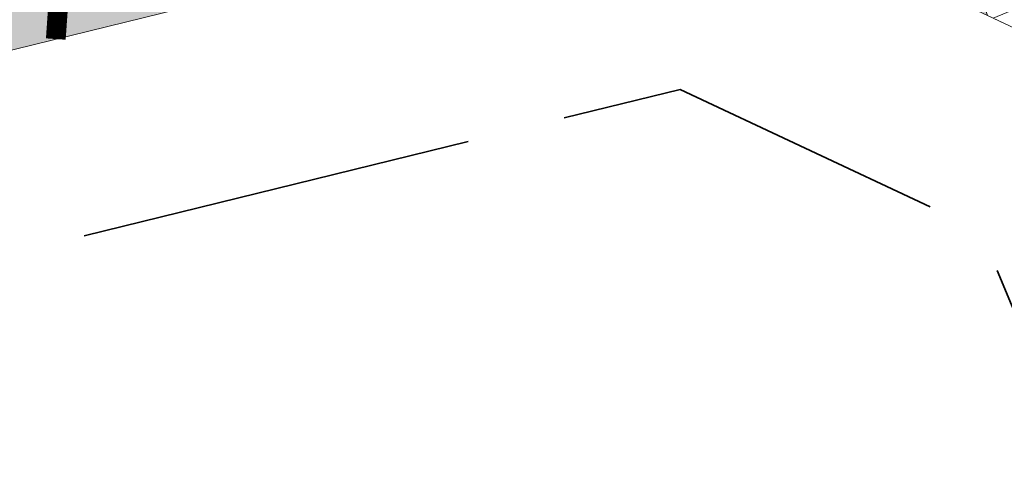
# Model space of a CAD drawing. Header units: metres. Extents: x 196674 to 197628, y 355499 to 356232.
# Tile 200 of 209: x 196899.85 to 196904.83, y 355937.84 to 355940.12. Entities that reach past the tile are written whole.
import ezdxf

# ---------------------------------------------------------------- set-up
doc = ezdxf.new("R2010")
doc.units = ezdxf.units.M
doc.linetypes.add('ZZ-SYSTEEMGRENS-SO', pattern=[5, 4, -1])
doc.layers.add('N-WE-VH-HULPLIJN-G', color=40, linetype='Continuous', lineweight=5, plot=False)
for name, color, linetype, lineweight, true_color in [('N-WE-VH-OPENVERHARDING_NATUURSTEEN_02-BRANCO-GRIS-A', 7, 'Continuous', 9, 0x8f999b), ('N-WE-VH-OPENVERHARDING_NATUURSTEEN_03-FAVACO-A', 7, 'Continuous', 9, 0x5c6a6b), ('N-WE-VH-OPENVERHARDING_STRAATBAKSTEEN_ROOD BRUIN-A-200', 7, 'Continuous', 18, 0x934425), ('X-XX-AL-GRENS_SYSTEEMGRENS-G', 7, 'ZZ-SYSTEEMGRENS-SO', 35, 0xd60036)]:
    doc.layers.add(name, color=color, linetype=linetype, lineweight=lineweight, true_color=true_color)

# ---------------------------------------------------------------- blocks, each defined once
blk = doc.blocks.new('Patroon Minderbroederskerk')
at = {"layer": 'N-WE-VH-OPENVERHARDING_NATUURSTEEN_03-FAVACO-A', "const_width": 0.1}
blk.add_lwpolyline([(43.746351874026, -25.59553499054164), (45.05672217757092, -6.766589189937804)], dxfattribs=at)

msp = doc.modelspace()

# ---------------------------------------------------------------- hatches: boundary and pattern name
at = {"layer": 'N-WE-VH-OPENVERHARDING_NATUURSTEEN_02-BRANCO-GRIS-A', "true_color": 0xb5b8b7}
h = msp.add_hatch(dxfattribs=at)
h.set_pattern_fill('AMO-BODEM_KLEIIG', color=9, scale=0.5, angle=41.02, pattern_type=2)
h.set_pattern_definition([(86.02000000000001, (0, 0), (-0.2493970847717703, 0.01735206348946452), [-0.05, 0.2, -0.05])])
edge = h.paths.add_edge_path()
edge.add_line((196904.1347714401, 355942.5172632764), (196904.0833954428, 355942.7105519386))
edge.add_line((196904.0833954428, 355942.7105519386), (196903.9327309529, 355942.6705054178))
edge.add_line((196903.9327309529, 355942.6705054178), (196902.8047925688, 355946.1873392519))
edge.add_line((196902.8047925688, 355946.1873392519), (196901.5447557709, 355950.1160467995))
edge.add_arc((196897.1649649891, 355953.9280243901), 5.806353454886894, 318.9651201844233, 377.7470136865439)
edge.add_line((196902.6950038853, 355955.6978860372), (196901.843014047, 355958.3543313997))
edge.add_arc((196882.9889907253, 355952.3073648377), 19.80000000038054, 17.78237197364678, 26.37352203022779)
edge.add_line((196900.728150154, 355961.1029445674), (196899.9032827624, 355962.7665590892))
edge.add_line((196899.9032827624, 355962.7665590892), (196896.9480260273, 355968.1883792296))
edge.add_line((196896.9480260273, 355968.1883792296), (196893.4994062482, 355974.7662014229))
edge.add_line((196893.4994062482, 355974.7662014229), (196891.3160369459, 355978.9449681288))
edge.add_line((196891.3160369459, 355978.9449681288), (196889.4915040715, 355982.719766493))
edge.add_line((196889.4915040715, 355982.719766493), (196887.8764675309, 355986.1719638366))
edge.add_line((196887.8764675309, 355986.1719638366), (196885.7426016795, 355985.2862691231))
edge.add_line((196885.7426016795, 355985.2862691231), (196885.0914912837, 355985.0492770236))
edge.add_line((196885.0914912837, 355985.0492770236), (196887.7382881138, 355977.7814621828))
edge.add_line((196887.7382881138, 355977.7814621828), (196885.5567911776, 355975.4225304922))
edge.add_line((196885.5567911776, 355975.4225304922), (196877.6132574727, 355982.7685653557))
edge.add_line((196877.6132574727, 355982.7685653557), (196866.4971657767, 355978.708592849))
edge.add_line((196866.4971657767, 355978.708592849), (196860.2787933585, 355976.4360902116))
edge.add_line((196860.2787933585, 355976.4360902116), (196860.222427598, 355976.538692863))
edge.add_line((196860.222427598, 355976.538692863), (196859.9061866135, 355977.3025401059))
edge.add_line((196859.9061866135, 355977.3025401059), (196859.8435398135, 355977.5106985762))
edge.add_line((196859.8435398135, 355977.5106985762), (196859.5800778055, 355978.171604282))
edge.add_line((196859.5800778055, 355978.171604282), (196859.2962070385, 355978.9858568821))
edge.add_line((196859.2962070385, 355978.9858568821), (196854.6103564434, 355977.1424704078))
edge.add_line((196854.6103564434, 355977.1424704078), (196855.0270261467, 355976.081345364))
edge.add_line((196855.0270261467, 355976.081345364), (196848.9235303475, 355973.6846987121))
edge.add_line((196848.9235303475, 355973.6846987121), (196848.5192497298, 355974.7281412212))
edge.add_line((196848.5192497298, 355974.7281412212), (196843.4020496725, 355972.6937883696))
edge.add_line((196843.4020496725, 355972.6937883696), (196839.6680650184, 355981.9695414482))
edge.add_line((196839.6680650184, 355981.9695414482), (196838.8693565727, 355984.0444490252))
edge.add_line((196838.8693565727, 355984.0444490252), (196837.7303654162, 355986.9068752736))
edge.add_line((196837.7303654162, 355986.9068752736), (196825.2742032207, 355982.0233832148))
edge.add_line((196825.2742032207, 355982.0233832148), (196824.869626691, 355983.0546210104))
edge.add_line((196824.869626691, 355983.0546210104), (196821.291702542, 355981.6327936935))
edge.add_line((196821.291702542, 355981.6327936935), (196823.5165936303, 355976.03401847))
edge.add_arc((196849.8160968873, 355986.4851489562), 28.30000000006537, 201.6723232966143, 212.9671986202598)
edge.add_line((196826.072899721, 355971.0854545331), (196827.261377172, 355969.2530639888))
edge.add_arc((196800.6656404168, 355952.0032295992), 31.70000000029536, 27.964189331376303, 32.96719862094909, ccw=False)
edge.add_arc((196800.6656404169, 355952.0032295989), 31.7000000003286, 21.67232329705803, 27.96418933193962, ccw=False)
edge.add_line((196830.1248013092, 355963.7099729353), (196835.4340720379, 355950.3495825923))
edge.add_line((196835.4340720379, 355950.3495825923), (196836.911263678, 355946.6323381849))
edge.add_line((196836.911263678, 355946.6323381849), (196841.0876501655, 355936.1227679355))
edge.add_line((196841.0876501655, 355936.1227679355), (196844.833726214, 355926.696042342))
edge.add_line((196844.833726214, 355926.696042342), (196845.3236113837, 355925.4632822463))
edge.add_line((196845.3236113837, 355925.4632822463), (196848.7404566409, 355916.8650417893))
edge.add_line((196848.7404566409, 355916.8650417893), (196850.678, 355917.635))
edge.add_line((196850.678, 355917.635), (196848.415, 355923.32))
edge.add_line((196848.415, 355923.32), (196848.545, 355923.381))
edge.add_line((196848.545, 355923.381), (196849.361, 355925.294))
edge.add_line((196849.361, 355925.294), (196849.318, 355925.424))
edge.add_line((196849.318, 355925.424), (196855.480174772, 355927.8326769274))
edge.add_line((196855.480174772, 355927.8326769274), (196859.9507791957, 355929.619336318))
edge.add_line((196859.9507791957, 355929.619336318), (196869.3255006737, 355931.9984358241))
edge.add_line((196869.3255006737, 355931.9984358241), (196873.1093192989, 355932.7743424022))
edge.add_line((196873.1093192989, 355932.7743424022), (196885.9822651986, 355936.3936414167))
edge.add_line((196885.9822651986, 355936.3936414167), (196898.4869911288, 355939.6561703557))
edge.add_line((196898.4869911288, 355939.6561703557), (196898.4413242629, 355939.8768389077))
edge.add_line((196898.4413242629, 355939.8768389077), (196898.9212147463, 355940.0018329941))
edge.add_line((196898.9212147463, 355940.0018329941), (196898.9919709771, 355939.7694505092))
edge.add_line((196898.9919709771, 355939.7694505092), (196903.086, 355940.775))
edge.add_line((196903.086, 355940.775), (196903.1442436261, 355940.8987677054))
edge.add_line((196903.1442436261, 355940.8987677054), (196904.7457907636, 355940.1450984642))
edge.add_line((196904.7457907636, 355940.1450984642), (196903.9938896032, 355942.4798169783))
edge.add_line((196903.9938896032, 355942.4798169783), (196904.1347714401, 355942.5172632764))
h.paths.add_polyline_path([(196835.1374744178, 355967.9053832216), (196830.7829016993, 355968.2084376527), (196830.2409440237, 355969.565908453), (196830.4517828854, 355972.5954407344), (196835.4397181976, 355972.2483077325), (196835.2670596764, 355969.7673867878)], flags=16)
h.paths.add_polyline_path([(196843.9519309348, 355963.952602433), (196836.5885727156, 355964.4650518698), (196836.9494377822, 355969.6503024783), (196837.320672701, 355974.9845569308), (196840.9581243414, 355974.7314102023), (196841.9693529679, 355972.1166017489), (196844.1272581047, 355966.4718690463)], flags=16)
h.paths.add_polyline_path([(196847.8407714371, 355966.7472270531), (196846.144873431, 355966.8652522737), (196846.1962381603, 355967.6033092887), (196846.4364651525, 355971.055117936), (196846.9352586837, 355971.0204046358), (196848.1323631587, 355970.9370927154), (196847.9677717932, 355968.5720882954)], flags=16)
edge = h.paths.add_edge_path(flags=16)
edge.add_line((196841.9149393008, 355962.7912214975), (196843.8616763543, 355962.6557392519))
edge.add_line((196843.8616763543, 355962.6557392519), (196845.6770249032, 355962.5294009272))
edge.add_line((196845.6770249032, 355962.5294009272), (196851.5983763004, 355947.218125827))
edge.add_line((196851.5983763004, 355947.218125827), (196853.3309221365, 355942.7381542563))
edge.add_line((196853.3309221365, 355942.7381542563), (196856.3082049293, 355943.2768785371))
edge.add_line((196856.3082049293, 355943.2768785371), (196856.5337592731, 355943.2981773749))
edge.add_line((196856.5337592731, 355943.2981773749), (196856.8413033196, 355947.7172611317))
edge.add_line((196856.8413033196, 355947.7172611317), (196857.339985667, 355947.6809502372))
edge.add_line((196857.339985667, 355947.6809502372), (196858.5350196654, 355947.5939354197))
edge.add_line((196858.5350196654, 355947.5939354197), (196858.2486612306, 355943.4601135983))
edge.add_line((196858.2486612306, 355943.4601135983), (196860.0654342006, 355943.6316693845))
edge.add_line((196860.0654342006, 355943.6316693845), (196860.3320797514, 355947.4630848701))
edge.add_line((196860.3320797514, 355947.4630848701), (196865.0210313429, 355947.1216650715))
edge.add_line((196865.0210313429, 355947.1216650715), (196864.8163680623, 355944.0802946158))
edge.add_line((196864.8163680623, 355944.0802946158), (196867.0755506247, 355944.293626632))
edge.add_line((196867.0755506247, 355944.293626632), (196867.9362152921, 355944.3776282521))
edge.add_line((196867.9362152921, 355944.3776282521), (196868.1115243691, 355946.89663489))
edge.add_line((196868.1115243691, 355946.89663489), (196871.8039148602, 355946.6480605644))
edge.add_line((196871.8039148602, 355946.6480605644), (196872.3027512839, 355946.6139749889))
edge.add_line((196872.3027512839, 355946.6139749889), (196873.4992244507, 355946.5322197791))
edge.add_line((196873.4992244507, 355946.5322197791), (196873.3883616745, 355944.9097624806))
edge.add_line((196873.3883616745, 355944.9097624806), (196879.1295908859, 355945.4701114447))
edge.add_line((196879.1295908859, 355945.4701114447), (196881.6949201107, 355945.7124441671))
edge.add_line((196881.6949201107, 355945.7124441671), (196883.7404636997, 355946.0345962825))
edge.add_line((196883.7404636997, 355946.0345962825), (196885.4024376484, 355946.2531954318))
edge.add_line((196885.4024376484, 355946.2531954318), (196885.4747241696, 355946.2627032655))
edge.add_line((196885.4747241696, 355946.2627032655), (196886.3601023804, 355946.4147504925))
edge.add_line((196886.3601023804, 355946.4147504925), (196886.6106913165, 355951.4967303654))
edge.add_line((196886.6106913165, 355951.4967303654), (196887.6150528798, 355951.4161080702))
edge.add_line((196887.6150528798, 355951.4161080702), (196887.7150044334, 355952.6612470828))
edge.add_line((196887.7150044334, 355952.6612470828), (196889.8088498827, 355952.4931695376))
edge.add_line((196889.8088498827, 355952.4931695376), (196889.7088998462, 355951.2480304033))
edge.add_line((196889.7088998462, 355951.2480304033), (196892.4600143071, 355951.0271924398))
edge.add_line((196892.4600143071, 355951.0271924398), (196892.5599643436, 355952.2723315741))
edge.add_line((196892.5599643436, 355952.2723315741), (196894.5624799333, 355952.1115852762))
edge.add_line((196894.5624799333, 355952.1115852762), (196894.416047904, 355950.0075113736))
edge.add_line((196894.416047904, 355950.0075113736), (196895.1932936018, 355950.5094522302))
edge.add_line((196895.1932936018, 355950.5094522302), (196895.557604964, 355950.7785420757))
edge.add_line((196895.557604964, 355950.7785420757), (196895.7170934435, 355950.3712367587))
edge.add_line((196895.7170934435, 355950.3712367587), (196894.7885775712, 355949.7219120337))
edge.add_line((196894.7885775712, 355949.7219120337), (196893.1155842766, 355948.5988779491))
edge.add_line((196893.1155842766, 355948.5988779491), (196891.5104144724, 355947.6731838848))
edge.add_line((196891.5104144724, 355947.6731838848), (196890.1960797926, 355947.0226786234))
edge.add_line((196890.1960797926, 355947.0226786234), (196888.7296260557, 355946.5424894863))
edge.add_line((196888.7296260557, 355946.5424894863), (196887.6181528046, 355946.3329814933))
edge.add_line((196887.6181528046, 355946.3329814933), (196885.4778768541, 355945.9693752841))
edge.add_line((196885.4778768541, 355945.9693752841), (196883.7985188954, 355945.6840732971))
edge.add_line((196883.7985188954, 355945.6840732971), (196881.7991141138, 355945.4391422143))
edge.add_line((196881.7991141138, 355945.4391422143), (196876.4280972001, 355944.9287225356))
edge.add_line((196876.4280972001, 355944.9287225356), (196865.9422767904, 355943.9688926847))
edge.add_line((196865.9422767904, 355943.9688926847), (196855.1110549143, 355942.9273849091))
edge.add_line((196855.1110549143, 355942.9273849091), (196847.6198685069, 355940.8715984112))
edge.add_line((196847.6198685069, 355940.8715984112), (196843.554462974, 355939.7557373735))
edge.add_arc((196843.107992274, 355941.3823596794), 1.68678279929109, 205.3585102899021, 285.3483981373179, ccw=False)
edge.add_line((196841.5837383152, 355940.659942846), (196841.4972440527, 355940.843060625))
edge.add_line((196841.4972440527, 355940.843060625), (196841.6138104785, 355940.8702465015))
edge.add_line((196841.6138104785, 355940.8702465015), (196833.9326321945, 355960.2110142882))
edge.add_line((196833.9326321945, 355960.2110142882), (196841.9149393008, 355962.7912214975))
h.paths.add_polyline_path([(196850.0668730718, 355972.8072989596), (196851.2639775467, 355972.7239870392), (196851.0940076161, 355970.2816983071), (196850.8335326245, 355966.538947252), (196849.6364281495, 355966.6222591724), (196849.843513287, 355969.5978543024)], flags=16)
h.paths.add_polyline_path([(196859.2081451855, 355974.5244332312), (196860.4052496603, 355974.4411213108), (196860.2728089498, 355972.5380879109), (196859.0773967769, 355972.6457164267), (196859.1216258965, 355973.2812422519)], flags=16)
h.paths.add_polyline_path([(196864.6948740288, 355974.1425869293), (196865.1936675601, 355974.107873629), (196866.3907720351, 355974.0245617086), (196866.2573672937, 355972.1076762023), (196865.0639892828, 355972.2063662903), (196864.563006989, 355972.2477965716), (196864.6077310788, 355972.8904345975)], flags=16)
h.paths.add_polyline_path([(196865.3589400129, 355976.4826645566), (196866.5932347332, 355976.9337372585), (196866.5561794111, 355976.4012913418), (196866.4879692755, 355975.421183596), (196865.2908648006, 355975.5044955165)], flags=16)
h.paths.add_polyline_path([(196867.8588212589, 355976.3940701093), (196867.9303742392, 355977.42221101), (196868.4446557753, 355977.6100440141), (196869.6789314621, 355978.060843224), (196869.562275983, 355976.3846269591), (196869.4807304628, 355975.212903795), (196868.2836259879, 355975.2962157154), (196867.7848775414, 355975.3315768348)], flags=16)
h.paths.add_polyline_path([(196870.1627740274, 355976.381298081), (196870.2953289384, 355978.2859724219), (196872.7646206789, 355979.1878412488), (196872.5683725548, 355976.3679625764), (196872.4734916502, 355975.0046239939), (196870.0785646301, 355975.1712978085)], flags=16)
h.paths.add_polyline_path([(196874.338574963, 355975.8772431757), (196874.3720304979, 355976.3579639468), (196874.6160342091, 355979.8640400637), (196875.8503098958, 355980.3148392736), (196875.5744691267, 355976.3512981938), (196875.5356794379, 355975.7939312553)], flags=16)
h.paths.add_polyline_path([(196874.2413777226, 355974.4806212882), (196875.4384821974, 355974.3973093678), (196875.9372757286, 355974.3625960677), (196875.8577009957, 355973.2191910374), (196875.7288519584, 355971.3677661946), (196875.2303962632, 355971.4073338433), (196874.0341025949, 355971.5022962), (196874.1687700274, 355973.437325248)], flags=16)
h.paths.add_polyline_path([(196876.1342316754, 355975.752275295), (196876.1756884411, 355976.3479653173), (196876.4674477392, 355980.5402388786), (196877.2212679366, 355980.8155595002), (196878.791362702, 355979.3635645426), (196878.5805656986, 355976.3346338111), (196878.5284406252, 355975.5856514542)], flags=16)
h.paths.add_polyline_path([(196880.3842236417, 355976.3246351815), (196880.4866107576, 355977.7958301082), (196881.6167761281, 355976.7506738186), (196882.0876783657, 355976.3151920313), (196881.9504264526, 355974.3430267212), (196881.4517752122, 355974.3797845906), (196880.2546707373, 355974.4630965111)], flags=16)
h.paths.add_polyline_path([(196880.1574734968, 355973.0664746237), (196881.3545779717, 355972.9831627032), (196881.2659752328, 355971.7100347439), (196881.2102833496, 355970.9098010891), (196880.0140055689, 355971.0049917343)], flags=16)
h.paths.add_polyline_path([(196850.6241939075, 355928.5011318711), (196904.0833954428, 355942.7105519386), (196904.1347714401, 355942.5172632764), (196850.675569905, 355928.3078432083)], flags=16)
h.paths.add_polyline_path([(196885.6442023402, 355972.6846283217), (196886.1429958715, 355972.6499150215), (196887.3401003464, 355972.566603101), (196887.1909692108, 355970.4237458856), (196887.1586597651, 355970.426544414), (196885.9952743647, 355970.5273126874), (196885.4970681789, 355970.5704655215)], flags=16)
h.paths.add_polyline_path([(196888.3985948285, 355969.07255049), (196888.8988641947, 355969.0377344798), (196890.0959686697, 355968.9544225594), (196889.9583405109, 355966.9768509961), (196889.7278595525, 355963.6650825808), (196888.5312587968, 355963.7556324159), (196888.0485247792, 355963.7921621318), (196888.2254058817, 355966.4602021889)], flags=16)
h.paths.add_polyline_path([(196890.8081303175, 355970.5452140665), (196893.2023392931, 355970.3785902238), (196892.7974116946, 355964.6575713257), (196890.4032027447, 355964.8241951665), (196890.5725354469, 355967.1599641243)], flags=16)
h.paths.add_polyline_path([(196894.0117544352, 355963.3427356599), (196894.5145387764, 355963.30685196), (196895.1952567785, 355963.2582691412), (196896.0295059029, 355964.8547990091), (196894.3532371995, 355968.1299361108)], flags=16)
edge = h.paths.add_edge_path(flags=16)
edge.add_line((196897.1451256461, 355947.9179938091), (196898.1533496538, 355948.185979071))
edge.add_line((196898.1533496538, 355948.185979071), (196898.6620120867, 355948.3211811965))
edge.add_arc((196897.1718128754, 355953.927234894), 5.80073544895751, 284.8860988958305, 318.9266923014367)
edge.add_line((196901.5448107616, 355950.116011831), (196901.6156955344, 355949.8948615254))
edge.add_arc((196897.1721081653, 355953.9265523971), 5.999999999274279, 284.8850117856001, 317.78237197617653, ccw=False)
edge.add_line((196898.713388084, 355948.1278925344), (196898.2047256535, 355947.9926904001))
edge.add_line((196898.2047256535, 355947.9926904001), (196847.9101683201, 355934.6244306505))
edge.add_line((196847.9101683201, 355934.6244306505), (196849.0828258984, 355930.2126165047))
edge.add_line((196849.0828258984, 355930.2126165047), (196850.0492692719, 355930.469496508))
edge.add_line((196850.0492692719, 355930.469496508), (196850.1006452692, 355930.2762078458))
edge.add_line((196850.1006452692, 355930.2762078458), (196848.3610472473, 355929.8138238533))
edge.add_line((196848.3610472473, 355929.8138238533), (196847.0856365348, 355934.6122155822))
edge.add_line((196847.0856365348, 355934.6122155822), (196848.8252346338, 355935.0745990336))
edge.add_line((196848.8252346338, 355935.0745990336), (196852.8476505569, 355938.6270869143))
edge.add_line((196852.8476505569, 355938.6270869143), (196870.2892594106, 355943.2630549))
edge.add_line((196870.2892594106, 355943.2630549), (196875.5446992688, 355942.17661489))
edge.add_line((196875.5446992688, 355942.17661489), (196885.7640034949, 355944.8928991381))
edge.add_line((196885.7640034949, 355944.8928991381), (196897.1451256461, 355947.9179938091))
h.paths.add_polyline_path([(196898.5891251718, 355959.2269318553), (196899.5507707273, 355959.5135160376), (196899.7485194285, 355959.5735244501), (196899.4635972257, 355960.5008586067), (196899.3615294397, 355960.4834930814), (196898.2687245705, 355960.1337355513), (196896.268498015, 355962.3984217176), (196896.6374944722, 355963.1082397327), (196896.9016234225, 355963.6163299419), (196896.5765448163, 355963.7859802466), (196896.0567304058, 355964.0431982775), (196895.4283347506, 355962.8406169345), (196892.4595441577, 355963.0524994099), (196892.4967772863, 355964.2838297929), (196891.5679182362, 355964.3703037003), (196891.4500932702, 355963.1336131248), (196887.5474519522, 355963.4289359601), (196887.8075085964, 355966.3356122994), (196888.0675652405, 355969.2422886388), (196889.4608475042, 355970.7206572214), (196888.6581150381, 355971.4427897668), (196887.3177983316, 355970.0112627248), (196884.1173106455, 355970.2884774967), (196882.9018615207, 355970.3937553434), (196883.0640349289, 355972.0208114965), (196881.9466588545, 355972.066029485), (196881.793115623, 355970.4621593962), (196878.3911379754, 355970.7328627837), (196877.9624928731, 355970.7669710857), (196878.0893454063, 355972.3517726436), (196877.0434481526, 355972.529554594), (196876.8718332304, 355970.8757775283), (196873.9922156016, 355971.1043629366), (196873.0738056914, 355971.1856623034), (196873.1714389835, 355972.7583355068), (196872.0696877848, 355972.8538959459), (196871.8505462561, 355971.2787584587), (196868.1558419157, 355971.5004868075), (196868.2354665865, 355973.1234656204), (196867.1302822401, 355973.2086104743), (196866.991476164, 355971.6456013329), (196863.2016051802, 355971.9590164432), (196863.3006639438, 355973.4862625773), (196862.219700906, 355973.5717325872), (196862.0968876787, 355971.9722396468), (196861.1307954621, 355972.0592214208), (196857.8196535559, 355972.3573389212), (196857.8937719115, 355973.9337282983), (196856.7556336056, 355974.0318831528), (196856.7258623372, 355972.4508074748), (196855.1878033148, 355972.5204270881), (196855.0584024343, 355971.3671320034), (196856.6517169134, 355971.2921774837), (196856.2888085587, 355965.6212070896), (196853.3450548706, 355965.8303608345), (196853.1257859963, 355963.1564846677), (196853.0330075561, 355962.062180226), (196852.9791556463, 355961.0292372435), (196852.8825029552, 355959.8429231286), (196852.7391687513, 355957.138654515), (196855.0736619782, 355956.9795944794), (196855.0793053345, 355956.2296157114), (196855.1368170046, 355948.5865520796), (196856.030827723, 355948.5050922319), (196856.0534760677, 355948.6770083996), (196857.4053449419, 355948.5785738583), (196867.3435453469, 355947.854936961), (196873.5605785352, 355947.4301260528), (196875.2510264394, 355947.3146174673), (196877.5757421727, 355947.1530803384), (196881.1295043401, 355946.9146957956), (196884.1937974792, 355946.6892746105), (196884.1663374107, 355946.5556645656), (196885.3482083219, 355946.4572189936), (196885.594319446, 355949.158867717), (196885.7515619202, 355952.3477678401), (196885.758456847, 355952.4875979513), (196886.76881052, 355952.385323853), (196886.8004391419, 355952.9404962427), (196886.8391165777, 355953.6193953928), (196890.7825233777, 355953.3660473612), (196890.6780863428, 355952.0702491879), (196891.6045468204, 355951.988321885), (196891.6359138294, 355952.6502711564), (196891.6652601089, 355953.2695762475), (196894.6375387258, 355952.9602160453), (196895.1833994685, 355951.6710162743), (196896.0500410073, 355952.0379614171), (196895.5851672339, 355953.3386659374), (196897.8981750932, 355955.2983198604), (196899.1393755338, 355954.6819285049), (196899.5672129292, 355955.5447291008), (196899.4231367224, 355955.6115716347), (196898.3129499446, 355956.1666811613)], flags=16)
at = {"layer": 'N-WE-VH-OPENVERHARDING_STRAATBAKSTEEN_ROOD BRUIN-A-200'}
h = msp.add_hatch(dxfattribs=at)
h.set_pattern_fill('AVH-RBR_SBS_DIKFRMT_HALFST-SO', color=256, scale=4, angle=202.62, pattern_type=2)
h.set_pattern_definition([(202.62, (0, 0), (0.1061544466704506, -0.2547689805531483), []), (292.62, (-0.7643069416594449, -0.3184633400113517), (0.7643069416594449, 0.3184633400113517), [0.276, -0.276]), (292.62, (-0.2759990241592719, -0.4140006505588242), (0.7643069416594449, 0.3184633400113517), [0.276, -0.276]), (202.62, (-0.3290762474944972, -0.28661616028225), (0.2123088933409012, -0.5095379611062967), [0, -0.828, 0, 0]), (202.62, (-0.6050752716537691, -0.7006168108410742), (0.2123088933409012, -0.5095379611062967), [0, -0.828, 0, 0])])
edge = h.paths.add_edge_path()
edge.add_line((196904.1347714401, 355942.5172632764), (196903.9950477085, 355942.476206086))
edge.add_line((196903.9950477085, 355942.476206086), (196904.4572465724, 355941.0351020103))
edge.add_line((196904.4572465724, 355941.0351020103), (196904.7457907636, 355940.1450984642))
edge.add_line((196904.7457907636, 355940.1450984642), (196905.579, 355939.753))
edge.add_line((196905.579, 355939.753), (196905.548, 355939.645))
edge.add_line((196905.548, 355939.645), (196905.560437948, 355939.6151489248))
edge.add_line((196905.560437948, 355939.6151489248), (196907.5872827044, 355940.4596675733))
edge.add_line((196907.5872827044, 355940.4596675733), (196907.5175520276, 355940.6747491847))
edge.add_arc((196904.8540354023, 355939.8112220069), 2.800000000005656, 17.96298789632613, 104.8850117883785)

# ---------------------------------------------------------------- linework, layer by layer
at = {"layer": 'N-WE-VH-HULPLIJN-G', "flags": 128}
for points in [[(196873.1093192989, 355932.7743424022), (196885.9822651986, 355936.3936414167), (196898.4869911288, 355939.6561703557), (196898.4413242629, 355939.8768389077), (196898.9212147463, 355940.0018329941), (196898.9919709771, 355939.7694505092), (196903.086, 355940.775), (196903.1442436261, 355940.8987677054), (196905.579, 355939.753), (196905.548, 355939.645), (196905.560437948, 355939.6151489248), (196907.5872827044, 355940.4596675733), (196907.122027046, 355941.8947308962), (196906.5556771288, 355943.6605740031), (196900.097275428, 355941.6510439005), (196900.1486514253, 355941.4577552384), (196850.6755699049, 355928.3078432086)], [(196873.1093192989, 355932.7743424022), (196885.9822651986, 355936.3936414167), (196898.4869911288, 355939.6561703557), (196898.4413242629, 355939.8768389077), (196898.9212147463, 355940.0018329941), (196898.9919709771, 355939.7694505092), (196903.086, 355940.775), (196903.1442436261, 355940.8987677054), (196905.579, 355939.753), (196905.548, 355939.645), (196907.638, 355934.629)]]:
    msp.add_lwpolyline(points, dxfattribs=at)
msp.add_lwpolyline([(196904.1347714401, 355942.5172632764), (196903.9950477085, 355942.476206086), (196904.4572465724, 355941.0351020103), (196904.7457907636, 355940.1450984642), (196905.579, 355939.753), (196905.548, 355939.645), (196905.560437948, 355939.6151489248), (196907.5872827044, 355940.4596675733), (196907.5175520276, 355940.6747491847, 0.3985652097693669)], format="xyb", close=True, dxfattribs=at)
at = {"layer": 'X-XX-AL-GRENS_SYSTEEMGRENS-G', "ltscale": 0.5, "flags": 128}
msp.add_lwpolyline([(197173.0845801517, 355664.4267221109), (197172.678291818, 355658.1040395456), (197176.2062336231, 355657.9276386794), (197179.6585214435, 355660.8258546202), (197196.8460500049, 355641.1849859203), (197196.618113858, 355640.9851655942), (197203.3658004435, 355633.2880423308), (197204.598351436, 355636.2035375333), (197206.181120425, 355637.5931654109), (197210.3450714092, 355632.9793581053), (197211.1344663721, 355633.8542043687), (197215.577003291, 355630.1111014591), (197222.812057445, 355638.6980935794), (197225.7729980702, 355636.1981525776), (197252.4997837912, 355613.6295939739), (197256.3974516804, 355618.2471244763), (197230.4350738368, 355640.1698336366), (197234.5465854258, 355645.0395252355), (197230.9951246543, 355648.102425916), (197227.7363916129, 355651.014992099), (197227.7150354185, 355650.9915016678), (197227.3858924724, 355651.2966605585), (197230.5297411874, 355654.3837220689), (197222.7747070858, 355662.5864016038), (197213.3031688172, 355673.0409596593), (197208.7438719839, 355679.5515306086), (197204.6678372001, 355688.2834966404), (197202.9207222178, 355693.3147658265), (197202.5296188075, 355695.8358091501), (197209.2561496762, 355696.7388380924), (197208.765603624, 355699.4053961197), (197208.8375775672, 355699.4157603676), (197208.4960738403, 355702.0476424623), (197209.7550059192, 355702.1614664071), (197209.6289773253, 355703.3557373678), (197209.431316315, 355705.9322142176), (197209.3853665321, 355708.5054020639), (197209.4909423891, 355711.0763696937), (197209.825975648, 355714.406320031), (197209.1003553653, 355714.700446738), (197209.2732684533, 355715.2254737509), (197208.7827839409, 355715.4092287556), (197209.8333840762, 355718.2914021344), (197204.6571410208, 355720.1605124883), (197206.9259623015, 355726.3911903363), (197207.3755778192, 355727.6258113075), (197205.6951706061, 355728.2354618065), (197201.970541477, 355729.6509828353, -0.03199396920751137), (197199.2658455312, 355725.4928494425), (197194.4988616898, 355729.2364659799), (197191.8020115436, 355731.3330088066), (197190.6829954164, 355730.2418318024), (197188.9323846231, 355731.7580333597, 0.01582069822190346), (197191.308975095, 355733.798286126), (197190.5246250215, 355734.700084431), (197189.8547559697, 355735.4391273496), (197188.5065648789, 355737.3969406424), (197188.3768484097, 355737.5504837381), (197186.2264232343, 355740.6599554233), (197185.4143065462, 355740.8273772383), (197177.0047230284, 355735.000759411), (197161.0308464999, 355735.7499021), (197143.9921317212, 355736.546230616), (197117.3114725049, 355737.8750504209), (197104.5701917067, 355738.4152468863), (197089.3270001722, 355739.2400485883), (197089.4979420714, 355743.4763910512), (197087.6423294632, 355744.6045541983), (197087.2320594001, 355744.8539874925), (197086.4302028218, 355745.4612094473), (197085.6301577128, 355746.0670596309), (197084.2515270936, 355747.3631431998), (197083.0033431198, 355748.790046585), (197081.9521148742, 355750.2640411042), (197081.052108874, 355751.8364435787), (197080.680597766, 355752.6629727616), (197080.3089695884, 355753.4897623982), (197079.7287775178, 355755.2084983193), (197079.3027229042, 355757.0287405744), (197079.0552433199, 355758.8767777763), (197078.9881413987, 355760.748092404), (197079.0484954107, 355761.6954089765), (197079.4901165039, 355761.5482019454), (197081.8987959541, 355767.3947458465), (197083.4122910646, 355769.9863346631), (197084.9290730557, 355772.1438856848), (197085.2777218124, 355772.6391357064), (197085.9504292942, 355773.4546849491), (197087.2615113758, 355775.0451778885), (197089.4568843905, 355777.2328139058), (197092.7058230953, 355779.8115121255), (197090.7255592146, 355782.8612331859), (197090.5279328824, 355783.1655891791), (197094.0593130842, 355784.7965387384), (197089.240221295, 355793.944965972), (197079.8514273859, 355789.6587774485), (197073.1066642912, 355808.1301448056), (197062.6964714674, 355839.0387078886), (197050.201550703, 355834.8591941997), (197054.256388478, 355823.4068109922), (197060.9054150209, 355805.9824325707), (197064.0917084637, 355798.9340248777), (197065.6061934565, 355785.3714584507), (197066.4118943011, 355778.1591798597), (197064.2976158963, 355775.7696807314), (197061.8930028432, 355773.065075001), (197059.8798242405, 355770.937906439), (197059.567781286, 355770.7063368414), (197054.395078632, 355766.8676324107), (197050.1449273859, 355764.4954855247), (197046.646028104, 355763.2036366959), (197046.6485450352, 355763.1967402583), (197042.8018864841, 355761.7681380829), (197042.6247659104, 355761.7025895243), (197032.2172606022, 355760.2665015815), (197022.1724443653, 355758.1057256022), (197022.1490316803, 355758.1349914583), (197018.4791559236, 355757.3507739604), (197017.1834583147, 355757.8590001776), (197013.9320116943, 355762.4906063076), (197012.2359937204, 355764.9334332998), (197011.548662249, 355765.9454268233), (197009.5874376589, 355768.7952768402), (197008.1879451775, 355770.6627745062), (197008.1739746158, 355770.651876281), (197004.3621297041, 355775.7021426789), (197000.7500667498, 355780.6711859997), (196997.3281167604, 355785.4310589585), (196992.0624097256, 355792.5561596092), (196987.5636689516, 355799.6503659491), (196980.2918957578, 355812.3582609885), (196971.7451011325, 355828.1610038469), (196956.4456734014, 355821.2458726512), (196960.0166344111, 355812.4100996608), (196962.4976294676, 355807.0886023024, -0.6085831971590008), (196961.4131292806, 355806.2394416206), (196970.6320923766, 355792.5786144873), (196976.225457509, 355784.303374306), (196982.879968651, 355776.9163582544), (196982.5041383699, 355776.476222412), (196987.7472751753, 355765.3430715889), (196990.3620391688, 355759.9089379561), (196989.6128942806, 355758.3801676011), (196986.801356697, 355757.089894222), (196981.5916446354, 355758.3619052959), (196976.4931413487, 355759.6093032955), (196973.9250311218, 355760.2238822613), (196971.9270970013, 355760.7020113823), (196970.093883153, 355761.1263081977), (196965.2690985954, 355762.243003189), (196955.7026120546, 355764.457163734), (196954.8259486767, 355764.7114400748), (196955.7288446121, 355765.5914382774), (196946.4199106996, 355767.8862061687), (196945.5109518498, 355767.0898728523), (196943.3561815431, 355767.6616250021), (196942.0243707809, 355768.0150110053), (196940.699224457, 355768.3753913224), (196937.911680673, 355769.161377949), (196937.9158913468, 355769.1720679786), (196934.1448626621, 355770.5833311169), (196931.0328001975, 355771.949971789), (196928.1497259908, 355773.3159879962), (196926.2238803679, 355774.3657393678), (196926.7008714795, 355775.2077771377), (196923.9720996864, 355776.8118532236), (196922.1171638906, 355777.9575551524), (196917.5440237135, 355780.8012867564), (196917.0166342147, 355779.9474843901), (196915.4224701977, 355780.9309636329), (196913.0167641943, 355782.4772167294), (196912.757872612, 355782.6539056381), (196911.190523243, 355783.7714957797), (196908.5042566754, 355786.2619442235), (196907.2206986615, 355787.4460719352), (196905.8442773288, 355789.1071714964), (196903.2522146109, 355793.7425243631), (196899.3236920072, 355801.1348770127), (196896.7844047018, 355806.8801932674), (196892.3931631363, 355816.7971943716), (196889.396342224, 355823.7408055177), (196885.4294056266, 355833.1531130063), (196886.3148759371, 355833.6745129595), (196885.0357126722, 355834.4994199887), (196884.9096875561, 355834.6903417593), (196883.5318420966, 355838.2464489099), (196881.8574062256, 355842.456115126), (196879.7964254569, 355847.3435551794), (196879.5508475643, 355847.9274201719), (196877.9207976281, 355851.9810838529), (196875.2708346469, 355858.5729917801), (196872.6243587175, 355865.1536886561), (196870.4789281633, 355870.5362599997), (196868.3870366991, 355875.7889875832), (196865.3800609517, 355883.3409266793), (196863.5295936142, 355887.9873007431), (196863.4110328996, 355888.2849971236), (196862.7400305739, 355889.9711056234), (196863.0622626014, 355890.0962442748), (196861.3970005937, 355894.1395962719), (196861.4037374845, 355894.142038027), (196859.229652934, 355899.4431236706), (196859.0298403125, 355899.3580359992), (196858.8952095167, 355899.696553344), (196858.3959365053, 355900.9492390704), (196849.546747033, 355923.1807260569), (196850.1922005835, 355924.6939033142), (196860.258528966, 355928.6657372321), (196869.5490503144, 355931.0234685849), (196873.3453938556, 355931.8019435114), (196886.2438454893, 355935.4284136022), (196898.3098795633, 355938.5764862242), (196898.3110943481, 355938.5724965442), (196903.1917021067, 355939.7712405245), (196904.7097162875, 355939.0568809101), (196905.0282216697, 355938.2924679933), (196909.0130922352, 355939.952830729), (196908.2642147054, 355942.2627148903), (196902.9799573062, 355958.738663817), (196902.4497829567, 355960.2008490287), (196901.8115777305, 355961.6192158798), (196900.9680556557, 355963.3204536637), (196898.0063144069, 355968.7541705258), (196894.5625896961, 355975.3226559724), (196892.3896866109, 355979.4813913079), (196888.5416758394, 355987.5664713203), (196887.4815956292, 355987.0834539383), (196885.6442474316, 355986.3271839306), (196885.5076204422, 355986.6344104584), (196873.7642690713, 355982.4273955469), (196860.8311621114, 355977.7025315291), (196860.6501748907, 355978.1868262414), (196859.8859481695, 355980.2917607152), (196853.3128873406, 355977.7107309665), (196853.73029577, 355976.6477246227), (196849.4907683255, 355974.9886047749), (196849.0872389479, 355976.0301083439), (196843.9608105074, 355973.9918913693), (196837.8119168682, 355989.4043746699), (196834.5901124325, 355988.2958011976), (196829.2277835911, 355986.0429299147), (196828.1156368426, 355985.4996470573), (196826.3328622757, 355984.7522034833), (196824.2538081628, 355989.7933135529), (196823.3493071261, 355989.4238303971), (196821.5217528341, 355993.9636112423), (196822.4415567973, 355994.327010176), (196811.4142395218, 356022.6098143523), (196811.1941616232, 356022.5241126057), (196809.0787073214, 356027.7608173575), (196808.1570951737, 356027.399245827), (196802.10045471, 356042.8370581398), (196803.0324375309, 356043.2047289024), (196801.2251267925, 356047.7859519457), (196800.9629805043, 356047.6825342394), (196799.5580754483, 356051.2186581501), (196798.9326303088, 356050.9700967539), (196795.7620501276, 356058.7913388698), (196785.962956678, 356083.7526770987), (196782.5256602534, 356092.3853087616), (196783.4607012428, 356092.7526788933), (196781.019036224, 356098.8045971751), (196780.1137519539, 356098.4428009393), (196778.7301102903, 356101.9178165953), (196774.5320198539, 356112.348299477), (196772.2902714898, 356117.515377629), (196776.44078803, 356119.079716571), (196791.849465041, 356131.7811384), (196790.0748953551, 356134.2200693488), (196802.0204483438, 356142.8516660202), (196802.0676224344, 356142.8083428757), (196807.6543048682, 356146.8198669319), (196821.3261595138, 356152.9520820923), (196824.118863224, 356147.8038902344), (196826.9348279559, 356140.6494155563), (196826.9667213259, 356140.5675271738), (196829.5085456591, 356133.5350799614), (196829.5777539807, 356133.3434260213), (196832.2898444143, 356127.7055041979), (196833.7548698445, 356124.6604513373), (196834.9901440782, 356122.0931766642), (196835.0225480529, 356122.0325953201), (196835.1990731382, 356121.7003128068), (196837.0506620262, 356117.8328811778), (196837.4462851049, 356117.0125892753), (196839.1926216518, 356113.3926815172), (196841.4323661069, 356114.511984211), (196841.8392721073, 356113.6336860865), (196848.0955434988, 356116.517072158), (196847.6769788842, 356117.425259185), (196852.5147321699, 356119.6548795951), (196850.4481800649, 356123.3458274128), (196845.5717484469, 356132.2801574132), (196843.8176550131, 356136.7414412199), (196842.4688873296, 356140.1178663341), (196840.0819394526, 356146.0228419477), (196839.9684512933, 356146.3257976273), (196837.6473192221, 356152.5214195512), (196836.4018865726, 356158.1741344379), (196834.8989662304, 356157.8391461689), (196833.0580044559, 356165.8451506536), (196834.6039987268, 356166.1812686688), (196833.231549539, 356172.4004655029), (196818.5547710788, 356168.2850407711), (196819.0904617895, 356165.4031631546), (196818.6774567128, 356164.7734485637), (196805.8544307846, 356160.1790812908), (196763.847697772, 356130.3813046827), (196763.5509762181, 356130.4127969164), (196762.5818188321, 356130.5249803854), (196761.7183121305, 356129.7086118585, 0.04730650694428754), (196752.2297252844, 356136.4176360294), (196747.6793319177, 356140.070134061), (196742.0814451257, 356144.4630395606), (196738.7537234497, 356147.2546337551), (196734.7560397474, 356150.8499354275), (196729.666907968, 356145.2019173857), (196729.4110213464, 356144.9179294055), (196728.5373751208, 356145.25504501), (196726.9098917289, 356145.8830452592), (196726.6614752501, 356145.2392657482), (196726.5077088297, 356145.3668838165), (196724.5966113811, 356147.0002316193), (196723.2386024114, 356148.3499242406), (196720.9989937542, 356150.8008754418), (196719.8259691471, 356152.0571855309), (196717.8551161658, 356153.8806850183), (196716.3066054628, 356155.1783671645), (196713.4920412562, 356157.0380855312), (196712.711518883, 356157.526736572), (196710.5865978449, 356158.6597682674), (196709.0460740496, 356159.8798850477, -0.1436820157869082), (196707.9944026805, 356162.614189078), (196707.7956403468, 356165.0395700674), (196705.255843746, 356165.9921554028), (196703.9080476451, 356165.8817021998), (196704.296213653, 356161.5859622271), (196704.322643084, 356161.4572245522), (196699.9945406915, 356161.1598107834), (196700.4765585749, 356140.6409319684, -0.8375811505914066), (196697.1042396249, 356117.7401990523), (196690.2804314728, 356092.1839640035, 0.01148923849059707), (196682.1238954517, 356058.6533288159), (196678.2447453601, 356040.9444071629), (196676.8078900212, 356034.3849397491), (196676.7367004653, 356034.0373672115), (196673.76097036, 356020.1679628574), (196685.4972137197, 356017.0123139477), (196688.4141098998, 356023.4875724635), (196684.7023326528, 356025.1594317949), (196684.8709302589, 356032.3200466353), (196686.954459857, 356036.67925281), (196701.2270857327, 356066.3816892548), (196697.4228360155, 356068.2135735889), (196701.9253072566, 356087.990611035), (196702.113404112, 356090.4525884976), (196703.1938799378, 356090.1812386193), (196704.7481254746, 356094.7148607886), (196705.3277865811, 356095.9075069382), (196706.1690198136, 356096.9042763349), (196707.142583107, 356097.5850231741), (196708.3354430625, 356098.0646037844), (196709.2981925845, 356097.8962027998), (196710.1314496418, 356097.4912135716), (196711.0135994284, 356096.7398888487), (196711.613187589, 356094.6944549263), (196715.3306055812, 356098.6467015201), (196723.1713741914, 356104.959617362), (196732.8379125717, 356111.0407349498), (196733.3237033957, 356110.1763676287), (196733.395023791, 356110.047721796, 0.4142124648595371), (196734.754474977, 356109.6579975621), (196736.9542150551, 356108.9736747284, -0.02164444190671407), (196739.4192796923, 356107.5715157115, 0.0006306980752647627), (196739.4214182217, 356107.5701773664, -0.2262979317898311), (196739.4250952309, 356107.5644124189), (196739.8764398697, 356106.708415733), (196739.5816296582, 356106.4366577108), (196740.3007240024, 356104.7008456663), (196740.9509263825, 356104.9922062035), (196741.9809548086, 356103.0387080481), (196744.8395286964, 356104.2229286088, -0.3990416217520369), (196746.5871881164, 356103.5518771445), (196746.6513408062, 356103.3996378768), (196746.689370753, 356103.0266088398), (196746.4151777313, 356101.5848105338), (196747.429397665, 356101.3609511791), (196747.5333455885, 356101.2994572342), (196747.5384435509, 356101.2929342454), (196766.0705486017, 356056.7132555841), (196765.1623874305, 356056.3282861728), (196767.2394890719, 356051.1270879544), (196768.1793575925, 356051.5344794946), (196771.4711978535, 356043.8233024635), (196774.40164759, 356036.7635904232), (196774.0151730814, 356036.5839879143), (196774.7283105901, 356034.7171646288), (196775.4376722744, 356034.2825268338), (196775.853972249, 356033.3023071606), (196775.6600364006, 356032.5504327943), (196776.765634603, 356029.8908119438), (196776.718840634, 356029.8583752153), (196777.0974306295, 356028.7594125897), (196777.9658206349, 356027.7189745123), (196778.0591666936, 356026.3169710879), (196778.4461698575, 356025.4565066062), (196778.8262353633, 356024.4427094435), (196778.82622122, 356024.4427022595), (196778.8266270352, 356024.4416646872), (196779.3783198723, 356022.97006407), (196779.3990069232, 356022.9782259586), (196780.7255773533, 356019.5865020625), (196780.754093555, 356019.5982524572), (196782.2401021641, 356015.8367131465), (196783.4327975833, 356012.7766123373), (196782.5021506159, 356012.4159202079), (196784.7325956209, 356006.6609931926), (196786.038590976, 356007.1671596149), (196787.6956637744, 356002.99373992), (196787.5357676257, 356002.9336515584), (196788.527525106, 356000.4577747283), (196788.2725773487, 356000.3582829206), (196788.9724314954, 355999.1126709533), (196789.3908675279, 355998.5302971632), (196789.7536275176, 355998.0254125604), (196789.9147147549, 355996.5999778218), (196790.4410486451, 355995.4737364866), (196790.4469192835, 355995.47546678), (196790.6242366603, 355994.9662783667), (196790.9335315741, 355995.0883984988), (196793.8902314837, 355987.5860400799), (196793.7542048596, 355987.5476454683), (196795.505857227, 355983.2445885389), (196795.6242983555, 355983.312781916), (196796.991807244, 355979.8198586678), (196797.0047048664, 355979.7233568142), (196796.9933585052, 355979.6824914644), (196796.9669683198, 355979.6505170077), (196796.822975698, 355979.5766059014), (196795.3985459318, 355979.0322727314), (196797.1469514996, 355974.4569848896), (196797.1501836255, 355974.4582530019), (196795.4187218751, 355970.4877992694), (196796.2201695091, 355969.6560949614), (196797.0849824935, 355967.4537241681), (196798.9466017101, 355968.1847329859), (196800.5529653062, 355968.8170288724), (196800.6150046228, 355968.7023501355), (196800.8616512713, 355968.7744826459), (196801.6407865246, 355967.8232749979), (196801.6785991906, 355967.7771113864), (196801.6961792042, 355966.4146603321), (196801.7040832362, 355965.8020978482, 0.2098831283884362), (196802.0368526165, 355965.0700742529, 0.1229137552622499), (196802.0944480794, 355964.5891732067), (196802.9107575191, 355962.4451987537), (196803.0986146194, 355962.5296289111, 0.04929694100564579), (196803.2118388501, 355962.3687718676), (196804.3748923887, 355961.0206686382), (196804.4152792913, 355960.973855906), (196804.4401436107, 355960.2826278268), (196804.4459236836, 355960.1212617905), (196803.9148513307, 355960.1157297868), (196805.8237591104, 355955.3454282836), (196806.4277367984, 355955.633371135), (196806.6532355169, 355955.5186944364), (196807.0270248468, 355954.5686016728), (196806.896691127, 355954.2200849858), (196806.3685258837, 355953.9064868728), (196808.2467157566, 355949.1968786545), (196809.0713129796, 355949.5131897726), (196810.7611227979, 355945.21653999), (196812.8164223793, 355939.9905657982), (196815.7958787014, 355932.7153467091), (196817.2786866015, 355929.1286764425), (196819.2233460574, 355924.3463577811), (196820.974699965, 355919.8030463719), (196821.7022264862, 355917.7120897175), (196822.8275510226, 355914.9902061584), (196826.5518493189, 355905.5439142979), (196827.5083210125, 355903.1053161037), (196827.5308293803, 355903.1196992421), (196828.5703350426, 355900.3870734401, 0.1057314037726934), (196828.7975064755, 355900.0358952, 0.1359501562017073), (196828.9295866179, 355899.5185573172), (196829.4561675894, 355898.5993144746), (196829.938950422, 355897.0408730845, 0.1142322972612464), (196830.1661458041, 355896.6512290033, 0.1021066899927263), (196830.23636084, 355896.2531616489), (196830.8234352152, 355894.775179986, 0.09413674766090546), (196831.0235326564, 355894.4601106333, 0.07582889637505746), (196831.0699955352, 355894.1621297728), (196831.3336353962, 355893.3277624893), (196830.5490288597, 355891.650566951), (196830.730654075, 355891.1774844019), (196831.6305612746, 355889.0373983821), (196832.1718899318, 355888.9724389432), (196833.8661398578, 355884.6967749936), (196833.0916363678, 355884.3898747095), (196834.2334853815, 355881.5063921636), (196835.7340846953, 355881.0039957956), (196836.3963712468, 355880.6373454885), (196840.5779483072, 355870.1214583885), (196841.1998491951, 355870.3833319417), (196841.8607508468, 355868.7841549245), (196841.3542408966, 355868.5492854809), (196842.9471889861, 355864.5225379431), (196843.474497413, 355864.7627851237), (196844.0946204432, 355863.1667495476), (196843.4777571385, 355862.8872750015), (196845.6058022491, 355857.295932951), (196845.6591832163, 355857.3179956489), (196848.9573390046, 355849.3870718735), (196849.4691744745, 355849.5945842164), (196850.1900661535, 355847.7561027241), (196849.7024440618, 355847.5164343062), (196851.7354952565, 355842.3219023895), (196851.9803218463, 355841.6963600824), (196852.2130822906, 355841.1927849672), (196852.6975573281, 355840.1446276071), (196853.8314006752, 355837.546665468), (196857.1022606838, 355828.931799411), (196857.1021774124, 355828.9317655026), (196857.104474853, 355828.9259676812), (196857.5027287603, 355827.8770374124), (196857.5177064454, 355827.8831363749), (196859.2608649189, 355823.4841013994, 0.1197895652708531), (196859.5336863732, 355823.098470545, 0.1217854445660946), (196859.5998818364, 355822.6230344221), (196860.3813539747, 355820.6705579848), (196861.5845120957, 355817.6645162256), (196865.3571916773, 355808.1762108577), (196866.650424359, 355804.9223955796), (196866.9894190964, 355804.0482756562), (196869.9609907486, 355796.3858853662), (196870.2417437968, 355795.6982130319), (196874.2597470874, 355785.8213624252), (196876.4751023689, 355779.9106257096), (196876.5248359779, 355779.9270586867), (196877.4783340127, 355777.609714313), (196877.4870572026, 355777.6127263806, 0.01261409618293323), (196879.1276028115, 355773.4671132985), (196880.5794819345, 355769.9265380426), (196879.4564760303, 355768.8985009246), (196871.5899269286, 355765.9267262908), (196874.6150694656, 355763.7405958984), (196870.7815163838, 355762.3431721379), (196871.1765744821, 355761.2637959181), (196873.4589399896, 355754.9534811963), (196873.8205499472, 355753.8743063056), (196877.933770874, 355755.2526192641), (196879.3161058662, 355751.4604592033), (196887.4423074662, 355755.0355723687), (196887.6524770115, 355755.1609821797), (196887.7433886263, 355755.192988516), (196887.8657880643, 355755.2134610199), (196887.9953583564, 355755.215742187), (196888.0352466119, 355755.2100166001), (196888.0806541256, 355755.194805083), (196888.1556229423, 355755.1569219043), (196888.2342456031, 355755.1058393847), (196888.2799178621, 355755.067193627), (196888.3187308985, 355755.0246841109), (196888.3560790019, 355754.9712798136), (196888.4037650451, 355754.8834089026), (196890.242957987, 355750.9480844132), (196890.4947138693, 355750.6026519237), (196890.4494791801, 355750.5430745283), (196891.628236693, 355748.1977836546), (196891.6577586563, 355747.9263099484), (196893.7087405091, 355743.5292781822), (196894.4921495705, 355741.852565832), (196896.872192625, 355740.7600377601), (196896.2575067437, 355739.8318439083), (196898.2715684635, 355738.9073148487), (196899.8509010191, 355738.4527733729), (196902.2825244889, 355737.7529374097), (196907.1457714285, 355736.3532654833), (196917.8474241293, 355733.273265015), (196918.1089377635, 355734.2346253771), (196926.0062285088, 355731.9296392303), (196927.0971120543, 355732.0253109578), (196927.2914126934, 355732.7211091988), (196949.25195892, 355726.9179402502), (196950.9690876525, 355725.7952060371), (196950.858498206, 355725.3568524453), (196952.0887336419, 355725.1461394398), (196952.8819526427, 355724.9555262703), (196952.8603227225, 355724.8954303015), (196952.056959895, 355721.6922553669), (196951.4518210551, 355719.279440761), (196959.2800080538, 355717.3161154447), (196960.8516613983, 355723.8815794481), (196967.4256969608, 355722.1306030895), (196973.9033481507, 355720.4361775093), (196977.8684934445, 355719.3989738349), (196980.4243569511, 355718.8238264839), (196993.7588386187, 355715.5105551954), (196994.7639516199, 355716.0034841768), (196994.9897167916, 355716.0545171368), (196996.5017647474, 355715.9488593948), (196997.3169796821, 355715.6092477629), (196997.9952041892, 355715.036856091), (196998.4610569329, 355714.3165586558), (196998.8408934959, 355713.1578975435), (196998.8373696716, 355713.1068020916), (196998.8026880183, 355712.6039181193), (196998.5054317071, 355711.57326714), (196998.967312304, 355710.0772094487), (197001.8739445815, 355710.9575141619), (197005.9055135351, 355697.924832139), (197007.9029397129, 355691.7178882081), (197012.9334617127, 355675.5491580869), (197017.8784535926, 355659.8034283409), (197019.9986344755, 355652.9868181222), (197022.5523518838, 355644.9202439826), (197025.6999454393, 355634.5227791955), (197025.7567598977, 355634.1895291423), (197025.7192859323, 355633.9168304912), (197025.6181435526, 355633.7020966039), (197025.4453286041, 355633.4758310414), (197025.195021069, 355633.3010221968), (197024.8842618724, 355633.1887622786), (197022.7809993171, 355632.7952119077), (197021.2249886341, 355633.6494658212), (197017.690051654, 355632.6264885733), (197017.7273360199, 355632.4752797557), (197014.1229230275, 355631.4103093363), (197014.0722671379, 355631.5493647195), (197010.0124796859, 355630.3545619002), (197006.5432104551, 355629.6017441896), (197006.5540181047, 355629.5513084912), (197001.1443281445, 355628.4894595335), (196999.2574320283, 355628.1228370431), (197001.9823300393, 355614.4304461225), (197003.2307288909, 355614.6849740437), (197003.6205128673, 355613.1185353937), (197004.006443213, 355611.2187676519), (197003.9614653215, 355611.2096196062), (197004.2119997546, 355610.206901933), (197004.3094756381, 355609.7270704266), (197004.3307955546, 355609.7314437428), (197004.8907984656, 355607.4901357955), (197029.380694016, 355613.7773555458), (197029.3841525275, 355613.7521287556), (197029.4775205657, 355613.7547588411), (197031.0334295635, 355607.6447371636), (197027.1484354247, 355606.7099934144), (197028.7114272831, 355600.2542212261), (197028.8948398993, 355600.3195751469), (197029.4531395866, 355598.0973388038), (197030.7251398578, 355593.0343377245), (197031.3437632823, 355590.5737261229), (197031.1685464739, 355590.5261238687), (197032.7880676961, 355584.152430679), (197036.6741025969, 355585.3719723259), (197038.212636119, 355579.409403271), (197038.2010121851, 355579.4060264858), (197038.2728747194, 355579.1493745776), (197038.1803194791, 355579.1132554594), (197039.3673898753, 355574.1879968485), (197040.0304268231, 355571.0320611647), (197040.88012635, 355567.656390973), (197041.2093863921, 355566.3427106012), (197041.6648791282, 355566.4332058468), (197042.8515333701, 355561.7517462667), (197043.1005016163, 355560.7271915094), (197044.6430261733, 355554.3201080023), (197045.6960009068, 355554.5759243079), (197046.0663295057, 355552.9632527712), (197063.3112487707, 355556.2858520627), (197062.5528863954, 355564.4253253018), (197069.6953954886, 355564.7548009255), (197074.0489944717, 355565.8013962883), (197074.0651927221, 355569.3434042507), (197066.8277845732, 355574.7719568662), (197065.569183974, 355592.4263893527), (197065.9890710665, 355592.2571108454), (197066.9647035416, 355591.9362835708), (197067.948629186, 355591.6804678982), (197069.8143987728, 355591.2835510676), (197070.9138968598, 355590.9670390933), (197072.0547459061, 355590.5568482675), (197073.3952542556, 355590.1721260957, -0.1152568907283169), (197081.1782353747, 355583.3636143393), (197088.1711537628, 355574.4210026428), (197092.5545327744, 355568.8154951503), (197099.4778845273, 355574.1657522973), (197101.0604109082, 355575.3887037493), (197095.3593342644, 355582.7660237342), (197094.9766501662, 355582.4665704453), (197094.8981522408, 355582.7529220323), (197094.2118387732, 355584.4945289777), (197092.7090311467, 355587.275688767), (197091.4245338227, 355588.9961585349), (197089.3067641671, 355591.1364624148), (197086.8976383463, 355592.962353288), (197085.5348704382, 355593.9300294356), (197077.2085234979, 355604.9027706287, -0.1058183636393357), (197071.6588760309, 355616.7440490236), (197070.2271579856, 355628.1527461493), (197068.8732504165, 355641.9015009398), (197068.754855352, 355648.6106856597), (197069.0445282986, 355655.8010382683), (197070.1813272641, 355663.7801162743), (197072.5559036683, 355674.3024406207), (197085.7316641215, 355673.7582615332), (197087.7834693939, 355674.5971967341), (197090.8065214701, 355674.4470028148), (197098.1397626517, 355681.0156148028), (197098.4240622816, 355685.9810240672), (197101.9406964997, 355685.7710316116), (197102.3433846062, 355697.078343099), (197156.4463787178, 355694.9579822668), (197156.2249856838, 355688.6267763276), (197150.0560632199, 355688.8424945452), (197149.8181020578, 355683.7954412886), (197156.0430107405, 355683.50194597), (197155.9434362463, 355681.3833071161), (197156.9940530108, 355681.3047563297), (197158.577914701, 355681.1016482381), (197160.1073547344, 355680.7434348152), (197161.7057278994, 355680.1852727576), (197163.2304949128, 355679.453872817), (197164.6201168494, 355678.5906370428), (197165.2392169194, 355678.1079641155), (197164.835822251, 355677.6446703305), (197163.4881835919, 355676.095416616), (197166.6344331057, 355672.654307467), (197167.6288975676, 355673.3756308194), (197167.9025847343, 355672.918075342), (197168.564826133, 355671.7474093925), (197169.0719519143, 355670.160087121), (197169.4840139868, 355668.6115914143), (197169.5948482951, 355667.1735395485), (197169.7172811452, 355664.6284666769), (197173.0845635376, 355664.4267231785)], format="xyb", dxfattribs=at)

# ---------------------------------------------------------------- block references
at = {"layer": 'N-WE-VH-OPENVERHARDING_NATUURSTEEN_03-FAVACO-A'}
msp.add_blockref('Patroon Minderbroederskerk', (196856.2888085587, 355965.6212070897), dxfattribs=at)

doc.saveas('drawing.dxf')
